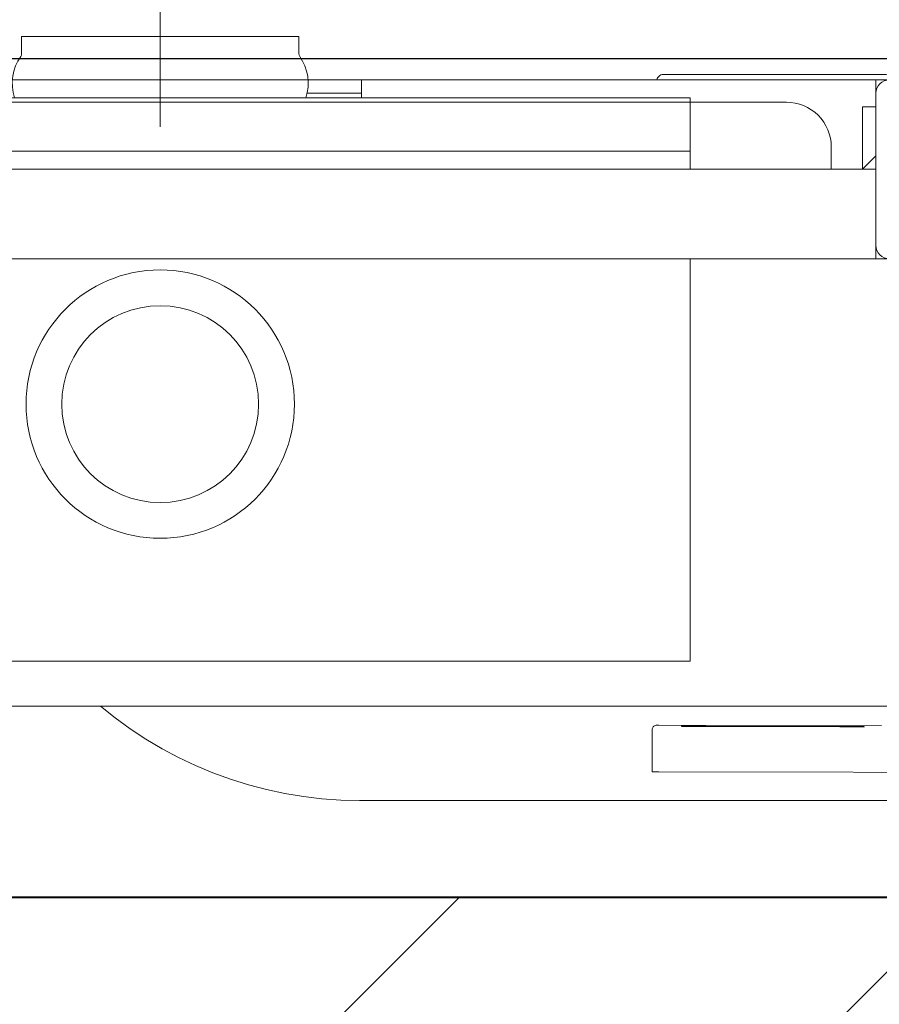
# Model space of a CAD drawing. Header units: millimetres. Extents: x -1893473 to 1546619, y -568027 to 942944.
# Tile 245 of 256: x 169481 to 169673, y -495583 to -495363. Entities that reach past the tile are written whole.
import ezdxf
from ezdxf.enums import TextEntityAlignment as Align

# ---------------------------------------------------------------- set-up
doc = ezdxf.new("R2010")
doc.units = ezdxf.units.MM
doc.header["$LTSCALE"] = 0.2
doc.layers.get('0').update_dxf_attribs({"lineweight": 0})
for name, color, linetype, lineweight in [('!! 0_Opis_pom', 9, 'Continuous', 13), ('!! 1_hatch projektowane ściany', 4, 'Continuous', 5), ('!! 1_OPIS POM NOWE', 140, 'Continuous', 5), ('!! 1_PROJ Sciany', 2, 'Continuous', 40), ('!! 2_wypos-sanitarne', 240, 'Continuous', 9), ('P-Opis nadproża', 150, 'Continuous', 9)]:
    doc.layers.add(name, color=color, linetype=linetype, lineweight=lineweight)
doc.layers.add('!! 1_zabudowa GK', color=33, linetype='Continuous')
doc.layers.add('!!_@ wypos sanit nd', color=7, linetype='Continuous', lineweight=0, plot=False)
doc.styles.add('ARIAL', font='tahoma.ttf')

# ---------------------------------------------------------------- blocks, each defined once
blk = doc.blocks.new('A$C324a30b8')
for points in [[(0, 0.01049), (0, -0.71083)], [(-0.17552, 0), (0.17552, 0)]]:
    blk.add_lwpolyline(points)
blk = doc.blocks.new('A$C4ebe9e89')
for points in [[(-0.18941, 0.17081), (-0.04454, 0.17081), (-0.04035, 0.17071), (-0.03616, 0.17042), (-0.032, 0.16993), (-0.02786, 0.16925), (-0.02376, 0.16837), (-0.0197, 0.16731), (-0.0157, 0.16606), (-0.01176, 0.16462), (-0.00789, 0.163), (-0.0041, 0.1612), (-0.0004, 0.15923), (0.0032, 0.15708), (0.00671, 0.15478), (0.0101, 0.1523), (0.01337, 0.14968)], [(-0.19839, 0.16455), (-0.11148, 0.16437)], [(-0.16124, 0.15406), (-0.11145, 0.15396), (-0.11127, 0.15396), (-0.11111, 0.15396), (-0.11099, 0.15396), (-0.11083, 0.15397), (-0.11065, 0.15401), (-0.11048, 0.15408), (-0.11033, 0.15418), (-0.1102, 0.1543), (-0.11009, 0.15445), (-0.11001, 0.15461), (-0.10996, 0.15479), (-0.10995, 0.15497), (-0.10997, 0.16396), (-0.10998, 0.16435)], [(-0.12195, 0.15427), (-0.15195, 0.15433)], [(-0.15195, 0.15423), (-0.12195, 0.15417)], [(0.16493, 0.14968), (-0.16477, 0.14968)], [(-0.11847, 0.04968), (-0.11847, 0.13968), (0.11153, 0.13968), (0.11153, 0.04968)], [(-0.16, 0.04668), (-0.16, 0.04968), (0.16, 0.04968), (0.16, 0.04668)], [(-0.16, 0.03368), (-0.16, 0.04568)], [(0.16, 0.02668), (0.157, 0.02968), (0.16, 0.02968), (-0.16, 0.02968), (-0.157, 0.02968), (-0.16, 0.02668)], [(-0.157, 0.02968), (-0.157, 0.01568), (-0.16, 0.01568)], [(0.10602, 0.02968), (0.10602, 0.0256), (-0.11847, 0.0256)], [(-0.045, 0.00968), (-0.045, 0.01368)], [(-0.03305, 0.00968), (-0.16, 0.00968), (-0.16, 0.01268)], [(-0.045, 0.01268), (-0.03283, 0.01268)]]:
    blk.add_lwpolyline(points)
for points in [[(-0.15993, 0.04968), (-0.17248, 0.04968, 0.405519), (-0.172, 0.05018), (-0.172, 0.05088, 0.414214), (-0.1725, 0.05138), (-0.1875, 0.05138, 0.414214), (-0.188, 0.05088), (-0.188, 0.05018, 0.405519), (-0.18751, 0.04968), (-0.19, 0.04968, -0.414214), (-0.2, 0.05968), (-0.2, 0.13968, -0.266001), (-0.19506, 0.1483)], [(-0.15, 0.02968), (-0.15, 0.02468, 0.414214), (-0.14, 0.01468), (-0.11847, 0.01468), (-0.11847, 0.02968)], [(-0.04, 0.01368), (-0.03255, 0.01368, 0.236962), (-0.03118, 0.00443, -0.154353), (-0.031, 0.00386), (-0.031, 0), (0.031, 0), (0.031, 0.00386, -0.154353), (0.03118, 0.00443, 0.236962), (0.03256, 0.01368), (0.04, 0.01368)], [(-0.1633, 0.00948, 0.412536), (-0.1623, 0.00848), (-0.1125, 0.00848), (-0.11221, 0.00851), (-0.11193, 0.0086), (-0.11168, 0.00873), (-0.11145, 0.00892), (-0.11126, 0.00914), (-0.11112, 0.0094), (-0.11104, 0.00968)]]:
    blk.add_lwpolyline(points, format="xyb")
blk.add_lwpolyline([(-0.2, 0.01268), (-0.2, 0.04668, -0.414214), (-0.197, 0.04968), (-0.163, 0.04968, -0.414214), (-0.16, 0.04668), (-0.16, 0.01268, -0.414214), (-0.163, 0.00968), (-0.197, 0.00968, -0.414214)], format="xyb", close=True)
blk.add_lwpolyline([(-0.11847, 0.01368), (0.11153, 0.01368), (0.11153, 0.01468), (-0.11847, 0.01468)], close=True)
for radius in [0.03, 0.022]:
    blk.add_circle((0, 0.08218), radius)
for centre, major_axis, start_param, end_param in [((-0.11148, 0.16436), (-0.0015, 0), 3.141878, 4.712682), ((-0.15195, 0.15428), (0.0055, -0.00001), 1.571085, 4.712678), ((-0.12195, 0.15422), (0.0055, -0.00001), 4.712678, 7.854271)]:
    blk.add_ellipse(centre, major_axis=major_axis, ratio=0.008726, start_param=start_param, end_param=end_param)
blk = doc.blocks.new('A$C2EB40A8D')
at = {"layer": '!! 1_hatch projektowane ściany'}
h = blk.add_hatch(dxfattribs=at)
h.set_pattern_fill('ANSI31', color=256, scale=25)
h.set_pattern_definition([(45, (-604946.8, 1976053.4), (-56.1266008, 56.1266008), [])])
h.paths.add_polyline_path([(3298.87011, -1277.48603), (6407.5648, -1277.48603), (6407.5648, -1157.48603), (3298.87011, -1157.48603)])
blk.add_lwpolyline([(3298.87011, -1277.48603), (6407.5648, -1277.48603), (6407.5648, -1157.48603), (3298.87011, -1157.48603)], close=True, dxfattribs=at)
at = {"layer": '!! 1_PROJ Sciany'}
blk.add_lwpolyline([(6407.5648, -1157.48603), (3298.87011, -1157.48603)], dxfattribs=at)
at = {"layer": '!! 1_zabudowa GK'}
blk.add_lwpolyline([(6407.5648, -969.98603), (3298.87011, -969.98603)], dxfattribs=at)
at = {"layer": '!! 2_wypos-sanitarne', "xscale": 1000, "yscale": 1000, "zscale": 1000, "rotation": 180}
blk.add_blockref('A$C324a30b8', (5843.98841, -974.6955), dxfattribs=at)
at = {"layer": '!!_@ wypos sanit nd', "xscale": 1000, "yscale": 1000, "zscale": 1000, "rotation": 180}
blk.add_blockref('A$C4ebe9e89', (5843.98841, -965.0155), dxfattribs=at)
at = {"layer": '!! 0_Opis_pom', "ltscale": 0.7, "style": 'ARIAL'}
for tag, p in [('B1,21', (-891.77727, 31796.97458)), ('A1,16', (-13651.31084, 31587.95236)), ('B1,19', (-5798.61305, 31587.22944)), ('B1/17', (-9701.43347, 31565.05244)), ('1,23', (10805.41388, 31565.05244)), ('1,22', (4526.58954, 31507.65132)), ('A1,1', (-16866.13618, 31459.3792)), ('B1,18', (-7791.62894, 31330.08444)), ('B1,20', (-2961.4347, 31167.05787)), ('A1,6', (-19287.17717, 30923.71998)), ('B1,1', (14135.63445, 30913.92963)), ('B1,3', (17346.74696, 30023.81022)), ('B1,4', (29817.71501, 29157.67457)), ('A1,5', (-23454.5385, 28820.77901)), ('A1,2', (-17502.57721, 28602.57524)), ('B1,2D', (2616.16402, 28559.52261)), ('A1,15', (-13651.31084, 28261.46046)), ('B1,4', (29883.58177, 28158.35876)), ('B1,2B', (18801.54781, 27650.12382)), ('B1,2A', (13086.7373, 27376.04393)), ('A1,3', (-16846.27912, 25980.40356)), ('B1,8', (9089.53994, 25356.27639)), ('B1,6', (31915.87888, 23754.79829)), ('A1,4', (-24010.17576, 23559.17399)), ('B1,14', (-11621.32288, 23261.44183)), ('B1,13', (-3080.55208, 22924.09997)), ('B1,5', (29245.49088, 22896.69268)), ('B1,10', (3982.60923, 22874.21277)), ('B1,9', (5634.43488, 22623.92098)), ('B1,2C', (13327.26639, 22378.5328)), ('B1,7', (16398.41175, 22348.28836)), ('B1,11', (5553.20442, 20939.83877)), ('B1,12', (3693.27174, 20628.72148)), ('C1,3', (5969.08376, 16336.01084)), ('C1,2', (11955.93711, 11671.55655)), ('C1,1', (15659.17205, 11415.94196)), ('C1,4', (5140.00888, 9205.5831)), ('C1,5', (5680.4486, 6154.54995)), ('C1,10', (16327.05085, 6080.66085)), ('C1,9', (16526.57171, 3173.45283)), ('C1,6', (6367.37903, 2771.84181)), ('D0,18', (-1981.87701, -110.73158)), ('D0,7', (-13531.42299, -1159.67649)), ('C1,7', (7275.77161, -1303.00991)), ('D0,17', (2064.87671, -1345.69113)), ('D0,3', (-9324.21674, -1442.63631)), ('D0,6', (-17529.61851, -1957.37463)), ('D0,10', (-21369.4432, -2140.60378)), ('D,09', (-12990.08379, -2746.32902)), ('D0,2', (-5516.19514, -3101.87722)), ('D0,16', (2266.73061, -3284.15369)), ('D0,8', (-14357.79539, -3567.69719)), ('D0,5', (-10461.54478, -3629.26575)), ('D0,4', (-8396.53404, -4353.7937)), ('D0,15', (1974.41895, -5205.84774)), ('D0,1', (-5633.49598, -5662.48534)), ('D0,11', (-23334.09291, -6045.78706)), ('D0,12', (-22436.85763, -9302.9678)), ('D0,13', (-22436.85763, -11581.16526)), ('D0,14', (-13645.94445, -11884.57769))]:
    blk.add_attdef(tag, text='', height=119.68, dxfattribs=at).set_placement(p, align=Align.MIDDLE_CENTER)
at = {"layer": '!! 1_OPIS POM NOWE', "style": 'ARIAL'}
for tag, p in [('C1.7A', (7769.3756, 685.765)), ('C1.7C', (7655.80151, -2045.04756)), ('C1.8B', (10935.93068, -2107.41983)), ('C1.8A', (13897.39715, -2120.69016)), ('C1.7B', (8274.43201, -3270.18959)), ('E1.2', (16701.02923, -5331.07351)), ('E1.5E', (21974.23379, -5463.99012)), ('E1.5D', (24989.27391, -5785.36474)), ('E1.1', (8357.81567, -5851.01076)), ('E1.5C', (25222.53959, -6394.64172)), ('E1.5B', (27694.70831, -7009.86571)), ('E1.6', (5279.46063, -8141.28746)), ('E1.5A', (25547.9555, -8495.18994)), ('E1.5G', (23977.19473, -9792.46695)), ('E1.5F', (22414.7084, -9822.66389)), ('E1,4', (13935.69867, -10458.20073)), ('E1.5L', (28030.8296, -11267.7725)), ('E1.3', (5639.18862, -11994.01941)), ('E1.5H', (23988.49716, -12231.38049)), ('E1.5K', (27714.73934, -12977.98364)), ('E1.5I', (22290.68736, -13989.9049)), ('E1.5J', (27095.71534, -16088.17469))]:
    blk.add_attdef(tag, text='', height=119.68, dxfattribs=at).set_placement(p, align=Align.MIDDLE_CENTER)

msp = doc.modelspace()

# ---------------------------------------------------------------- block references
at = {"layer": 'P-Opis nadproża', "color": 4}
msp.add_blockref('A$C2EB40A8D', (163667.94092, -494401.63474), dxfattribs=at)

doc.saveas('drawing.dxf')
